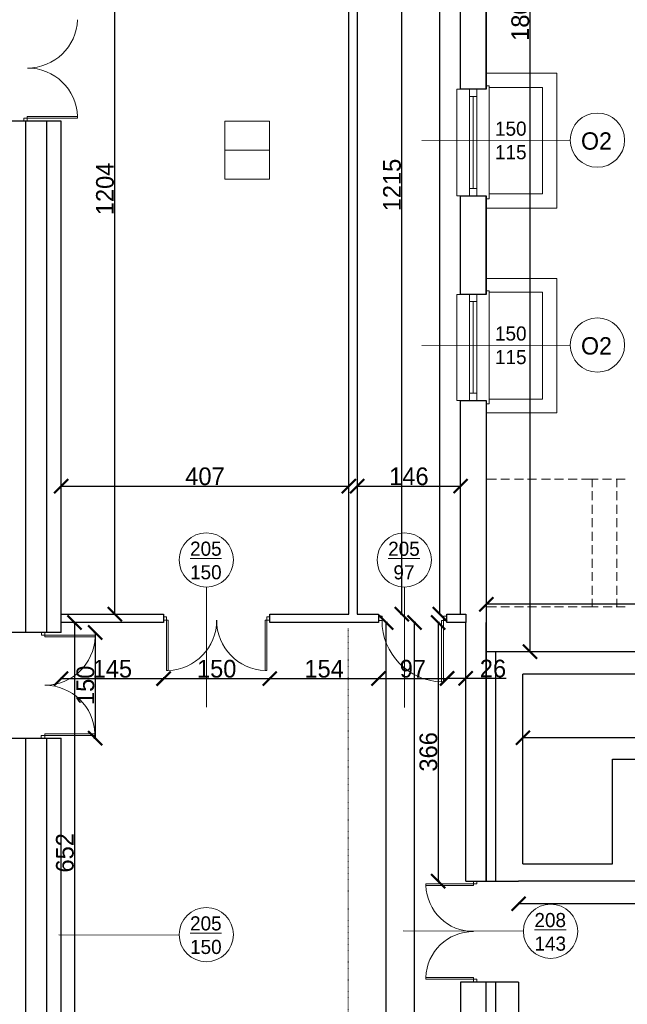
# Model space of a CAD drawing. Header units: centimetres. Extents: x -17621 to 77377, y -18613 to 66.
# Tile 21 of 173: x -12637 to -11777, y -12838 to -11444. Entities that reach past the tile are written whole.
import ezdxf

# ---------------------------------------------------------------- set-up
doc = ezdxf.new("R2010")
doc.units = ezdxf.units.CM
doc.linetypes.add('ACAD_ISO03W100', pattern=[30, 12, -18])
doc.layers.add('0-wymiarowanie rys.CAD', color=5, linetype='Continuous', lineweight=0, true_color=0x0000ff)
for name, color, linetype, lineweight in [('a_drzwi i okna', 2, 'Continuous', 0), ('a_inwentaryzacja', 141, 'Continuous', 0), ('a_podciągi', 2, 'ACAD_ISO03W100', 13), ('a_wymiarowanie', 211, 'Continuous', 0), ('drzwi', 2, 'Continuous', 0), ('pomieszczenia', 191, 'Continuous', 5)]:
    doc.layers.add(name, color=color, linetype=linetype, lineweight=lineweight)
for name, color, linetype in [('PDF_A250 SCHODY', 7, 'Continuous'), ('PDF_A310 STOLARKA ZEWNĘTRZNA', 7, 'Continuous'), ('PDF_WIDOKOWA', 7, 'Continuous')]:
    doc.layers.add(name, color=color, linetype=linetype)
doc.styles.add('PDF Century Gothic', font='GOTHIC.TTF')
doc.dimstyles.new('ISO-25', dxfattribs={"dimtxt": 25, "dimasz": 20, "dimexe": 0.6, "dimexo": 0.375, "dimtad": 1, "dimdec": 0, "dimtxsty": 'PDF Century Gothic', "dimblk": 'ARCHTICK', "dimcen": 2.5, "dimadec": 1, "dimazin": 0, "dimtfac": 1, "dimtdec": 0, "dimtmove": 0, "dimatfit": 3, "dimldrblk": 'ARCHTICK', "dimfxl": 2, "dimfxlon": 1, "dimarcsym": 0})

# ---------------------------------------------------------------- blocks, each defined once
blk = doc.blocks.new('_ArchTick')
at = {"color": 0, "linetype": 'ByBlock', "const_width": 0.15}
blk.add_lwpolyline([(-0.5, -0.5), (0.5, 0.5)], dxfattribs=at)
blk = doc.blocks.new('*D11')
at = {"layer": 'a_wymiarowanie', "color": 0, "lineweight": -2, "transparency": 16777216}
for p, q in [((-12560.9, -12297.5), (-12558.3, -12297.5)), ((-12558.9, -12297.5), (-12558.9, -12949.5)), ((-12560.9, -12949.5), (-12558.3, -12949.5))]:
    blk.add_line(p, q, dxfattribs=at)
at = {"layer": 'Defpoints', "color": 0, "transparency": 16777216}
for p in [(-12593, -12297.5), (-12593, -12949.5), (-12558.9, -12949.5)]:
    blk.add_point(p, dxfattribs=at)
at = {"layer": 'a_wymiarowanie', "color": 0, "lineweight": -2, "transparency": 16777216, "xscale": 20, "yscale": 20, "zscale": 20}
for p, rotation in [((-12558.9, -12297.5), 90), ((-12558.9, -12949.5), 270)]:
    blk.add_blockref('_ArchTick', p, dxfattribs=dict(at, rotation=rotation))
at = {"layer": 'a_wymiarowanie', "color": 0, "transparency": 16777216, "insert": (-12572.6, -12623.5), "char_height": 25, "attachment_point": 5, "rotation": 90, "style": 'PDF Century Gothic'}
blk.add_mtext('652', dxfattribs=at)
blk = doc.blocks.new('*D14')
at = {"layer": 'a_wymiarowanie', "color": 0, "lineweight": -2, "transparency": 16777216}
for p, q in [((-12042.7, -12297.6), (-12045.3, -12297.6)), ((-12044.7, -12297.6), (-12044.7, -12663.6)), ((-12042.7, -12663.6), (-12045.3, -12663.6))]:
    blk.add_line(p, q, dxfattribs=at)
at = {"layer": 'Defpoints', "color": 0, "transparency": 16777216}
for p in [(-12005.8, -12297.6), (-12044.7, -12663.6), (-12005.8, -12663.6)]:
    blk.add_point(p, dxfattribs=at)
at = {"layer": 'a_wymiarowanie', "color": 0, "lineweight": -2, "transparency": 16777216, "xscale": 20, "yscale": 20, "zscale": 20}
for p, rotation in [((-12044.7, -12297.6), 90), ((-12044.7, -12663.6), 270)]:
    blk.add_blockref('_ArchTick', p, dxfattribs=dict(at, rotation=rotation))
at = {"layer": 'a_wymiarowanie', "color": 0, "transparency": 16777216, "insert": (-12058.4, -12480.6), "char_height": 25, "attachment_point": 5, "rotation": 90, "style": 'PDF Century Gothic'}
blk.add_mtext('366', dxfattribs=at)
blk = doc.blocks.new('*D411')
at = {"layer": 'a_wymiarowanie', "color": 0, "lineweight": -2, "transparency": 16777216}
for p, q in [((-12076.2, -12297.6), (-12078.8, -12297.6)), ((-12078.2, -15317.2), (-12078.2, -12297.6)), ((-12076.2, -15317.2), (-12078.8, -15317.2))]:
    blk.add_line(p, q, dxfattribs=at)
at = {"layer": 'Defpoints', "color": 0, "transparency": 16777216}
for p in [(-12078.2, -12297.6), (-12005.8, -12297.6), (-12013, -15317.2)]:
    blk.add_point(p, dxfattribs=at)
at = {"layer": 'a_wymiarowanie', "color": 0, "lineweight": -2, "transparency": 16777216, "xscale": 20, "yscale": 20, "zscale": 20}
for p, rotation in [((-12078.2, -12297.6), 90), ((-12078.2, -15317.2), 270)]:
    blk.add_blockref('_ArchTick', p, dxfattribs=dict(at, rotation=rotation))
at = {"layer": 'a_wymiarowanie', "color": 0, "transparency": 16777216, "insert": (-12091.9, -13807.4), "char_height": 25, "attachment_point": 5, "rotation": 90, "style": 'PDF Century Gothic'}
blk.add_mtext('3020', dxfattribs=at)
blk = doc.blocks.new('*D412')
at = {"layer": 'a_wymiarowanie', "color": 0, "lineweight": -2, "transparency": 16777216}
for p, q in [((-12116.2, -12297.6), (-12118.8, -12297.6)), ((-12118.2, -13861.4), (-12118.2, -12297.6)), ((-12116.2, -13861.4), (-12118.8, -13861.4))]:
    blk.add_line(p, q, dxfattribs=at)
at = {"layer": 'Defpoints', "color": 0, "transparency": 16777216}
for p in [(-12118.2, -12297.6), (-12013, -12297.6), (-12013, -13861.4)]:
    blk.add_point(p, dxfattribs=at)
at = {"layer": 'a_wymiarowanie', "color": 0, "lineweight": -2, "transparency": 16777216, "xscale": 20, "yscale": 20, "zscale": 20}
for p, rotation in [((-12118.2, -12297.6), 90), ((-12118.2, -13861.4), 270)]:
    blk.add_blockref('_ArchTick', p, dxfattribs=dict(at, rotation=rotation))
at = {"layer": 'a_wymiarowanie', "color": 0, "transparency": 16777216, "insert": (-12132, -13079.5), "char_height": 25, "attachment_point": 5, "rotation": 90, "style": 'PDF Century Gothic'}
blk.add_mtext('1564', dxfattribs=at)
blk = doc.blocks.new('*D119')
at = {"layer": 'a_wymiarowanie', "color": 0, "lineweight": -2, "transparency": 16777216}
for p, q in [((-12578, -12374.9), (-12578, -12377.5)), ((-12433, -12374.9), (-12433, -12377.5)), ((-12578, -12376.9), (-12433, -12376.9))]:
    blk.add_line(p, q, dxfattribs=at)
at = {"layer": 'Defpoints', "color": 0, "transparency": 16777216}
for p in [(-12578, -12297.5), (-12433, -12297.5), (-12433, -12376.9)]:
    blk.add_point(p, dxfattribs=at)
at = {"layer": 'a_wymiarowanie', "color": 0, "lineweight": -2, "transparency": 16777216, "xscale": 20, "yscale": 20, "zscale": 20, "rotation": 180}
blk.add_blockref('_ArchTick', (-12578, -12376.9), dxfattribs=at)
at = {"layer": 'a_wymiarowanie', "color": 0, "lineweight": -2, "transparency": 16777216, "xscale": 20, "yscale": 20, "zscale": 20}
blk.add_blockref('_ArchTick', (-12433, -12376.9), dxfattribs=at)
at = {"layer": 'a_wymiarowanie', "color": 0, "transparency": 16777216, "insert": (-12505.5, -12363.1), "char_height": 25, "attachment_point": 5, "style": 'PDF Century Gothic'}
blk.add_mtext('145', dxfattribs=at)
blk = doc.blocks.new('*D120')
at = {"layer": 'a_wymiarowanie', "color": 0, "lineweight": -2, "transparency": 16777216}
for p, q in [((-12433, -12374.8), (-12433, -12377.4)), ((-12433, -12376.8), (-12283, -12376.8)), ((-12283, -12374.8), (-12283, -12377.4))]:
    blk.add_line(p, q, dxfattribs=at)
at = {"layer": 'Defpoints', "color": 0, "transparency": 16777216}
for p in [(-12433, -12297.5), (-12283, -12297.5), (-12283, -12376.8)]:
    blk.add_point(p, dxfattribs=at)
at = {"layer": 'a_wymiarowanie', "color": 0, "lineweight": -2, "transparency": 16777216, "xscale": 20, "yscale": 20, "zscale": 20, "rotation": 180}
blk.add_blockref('_ArchTick', (-12433, -12376.8), dxfattribs=at)
at = {"layer": 'a_wymiarowanie', "color": 0, "lineweight": -2, "transparency": 16777216, "xscale": 20, "yscale": 20, "zscale": 20}
blk.add_blockref('_ArchTick', (-12283, -12376.8), dxfattribs=at)
at = {"layer": 'a_wymiarowanie', "color": 0, "transparency": 16777216, "insert": (-12358, -12363.1), "char_height": 25, "attachment_point": 5, "style": 'PDF Century Gothic'}
blk.add_mtext('150', dxfattribs=at)
blk = doc.blocks.new('*D121')
at = {"layer": 'a_wymiarowanie', "color": 0, "lineweight": -2, "transparency": 16777216}
for p, q in [((-12283, -12374.8), (-12283, -12377.4)), ((-12283, -12376.8), (-12129, -12376.8)), ((-12129, -12374.8), (-12129, -12377.4))]:
    blk.add_line(p, q, dxfattribs=at)
at = {"layer": 'Defpoints', "color": 0, "transparency": 16777216}
for p in [(-12283, -12297.5), (-12129, -12294.7), (-12129, -12376.8)]:
    blk.add_point(p, dxfattribs=at)
at = {"layer": 'a_wymiarowanie', "color": 0, "lineweight": -2, "transparency": 16777216, "xscale": 20, "yscale": 20, "zscale": 20, "rotation": 180}
blk.add_blockref('_ArchTick', (-12283, -12376.8), dxfattribs=at)
at = {"layer": 'a_wymiarowanie', "color": 0, "lineweight": -2, "transparency": 16777216, "xscale": 20, "yscale": 20, "zscale": 20}
blk.add_blockref('_ArchTick', (-12129, -12376.8), dxfattribs=at)
at = {"layer": 'a_wymiarowanie', "color": 0, "transparency": 16777216, "insert": (-12206, -12363.1), "char_height": 25, "attachment_point": 5, "style": 'PDF Century Gothic'}
blk.add_mtext('154', dxfattribs=at)
blk = doc.blocks.new('*D122')
at = {"layer": 'a_wymiarowanie', "color": 0, "lineweight": -2, "transparency": 16777216}
for p, q in [((-12129, -12376.8), (-12129, -12376.2)), ((-12129, -12376.8), (-12032, -12376.8)), ((-12032, -12376.8), (-12032, -12376.2))]:
    blk.add_line(p, q, dxfattribs=at)
at = {"layer": 'Defpoints', "color": 0, "transparency": 16777216}
for p in [(-12129, -12376.8), (-12032, -12376.8), (-12032, -12376.8)]:
    blk.add_point(p, dxfattribs=at)
at = {"layer": 'a_wymiarowanie', "color": 0, "lineweight": -2, "transparency": 16777216, "xscale": 20, "yscale": 20, "zscale": 20, "rotation": 180}
blk.add_blockref('_ArchTick', (-12129, -12376.8), dxfattribs=at)
at = {"layer": 'a_wymiarowanie', "color": 0, "lineweight": -2, "transparency": 16777216, "xscale": 20, "yscale": 20, "zscale": 20}
blk.add_blockref('_ArchTick', (-12032, -12376.8), dxfattribs=at)
at = {"layer": 'a_wymiarowanie', "color": 0, "transparency": 16777216, "insert": (-12080.5, -12363.1), "char_height": 25, "attachment_point": 5, "style": 'PDF Century Gothic'}
blk.add_mtext('97', dxfattribs=at)
blk = doc.blocks.new('*D123')
at = {"layer": 'a_wymiarowanie', "color": 0, "lineweight": -2, "transparency": 16777216}
for p, q in [((-12032, -12376.5), (-12032, -12375.9)), ((-12032, -12376.5), (-12005.8, -12376.5)), ((-12005.8, -12376.5), (-12005.8, -12375.9)), ((-12005.8, -12376.5), (-11948.5, -12376.5))]:
    blk.add_line(p, q, dxfattribs=at)
at = {"layer": 'Defpoints', "color": 0, "transparency": 16777216}
for p in [(-12032, -12376.8), (-12005.8, -12376.5), (-12005.8, -12376.8)]:
    blk.add_point(p, dxfattribs=at)
at = {"layer": 'a_wymiarowanie', "color": 0, "lineweight": -2, "transparency": 16777216, "xscale": 20, "yscale": 20, "zscale": 20, "rotation": 180}
blk.add_blockref('_ArchTick', (-12032, -12376.5), dxfattribs=at)
at = {"layer": 'a_wymiarowanie', "color": 0, "lineweight": -2, "transparency": 16777216, "xscale": 20, "yscale": 20, "zscale": 20}
blk.add_blockref('_ArchTick', (-12005.8, -12376.5), dxfattribs=at)
at = {"layer": 'a_wymiarowanie', "color": 0, "transparency": 16777216, "insert": (-11967.2, -12362.8), "char_height": 25, "attachment_point": 5, "style": 'PDF Century Gothic'}
blk.add_mtext('26', dxfattribs=at)
blk = doc.blocks.new('*D421')
at = {"layer": 'a_wymiarowanie', "color": 0, "lineweight": -2, "transparency": 16777216}
for p, q in [((-12531.8, -12311.5), (-12529.2, -12311.5)), ((-12529.8, -12311.5), (-12529.8, -12461.3)), ((-12531.8, -12461.3), (-12529.2, -12461.3))]:
    blk.add_line(p, q, dxfattribs=at)
at = {"layer": 'Defpoints', "color": 0, "transparency": 16777216}
for p in [(-12578, -12311.5), (-12578, -12461.3), (-12529.8, -12461.3)]:
    blk.add_point(p, dxfattribs=at)
at = {"layer": 'a_wymiarowanie', "color": 0, "lineweight": -2, "transparency": 16777216, "xscale": 20, "yscale": 20, "zscale": 20}
for p, rotation in [((-12529.8, -12311.5), 90), ((-12529.8, -12461.3), 270)]:
    blk.add_blockref('_ArchTick', p, dxfattribs=dict(at, rotation=rotation))
at = {"layer": 'a_wymiarowanie', "color": 0, "transparency": 16777216, "insert": (-12543.6, -12386.4), "char_height": 25, "attachment_point": 5, "rotation": 90, "style": 'PDF Century Gothic'}
blk.add_mtext('150', dxfattribs=at)
blk = doc.blocks.new('*D436')
at = {"layer": 'a_wymiarowanie', "color": 0, "lineweight": -2, "transparency": 16777216}
for p, q in [((-12578, -12106.4), (-12578, -12103.8)), ((-12578, -12104.4), (-12171, -12104.4)), ((-12171, -12106.4), (-12171, -12103.8))]:
    blk.add_line(p, q, dxfattribs=at)
at = {"layer": 'Defpoints', "color": 0, "transparency": 16777216}
for p in [(-12171, -12104.4), (-12578, -12285.7), (-12171, -12285.7)]:
    blk.add_point(p, dxfattribs=at)
at = {"layer": 'a_wymiarowanie', "color": 0, "lineweight": -2, "transparency": 16777216, "xscale": 20, "yscale": 20, "zscale": 20, "rotation": 180}
blk.add_blockref('_ArchTick', (-12578, -12104.4), dxfattribs=at)
at = {"layer": 'a_wymiarowanie', "color": 0, "lineweight": -2, "transparency": 16777216, "xscale": 20, "yscale": 20, "zscale": 20}
blk.add_blockref('_ArchTick', (-12171, -12104.4), dxfattribs=at)
at = {"layer": 'a_wymiarowanie', "color": 0, "transparency": 16777216, "insert": (-12374.5, -12090.7), "char_height": 25, "attachment_point": 5, "style": 'PDF Century Gothic'}
blk.add_mtext('407', dxfattribs=at)
blk = doc.blocks.new('*D437')
at = {"layer": 'a_wymiarowanie', "color": 0, "lineweight": -2, "transparency": 16777216}
for p, q in [((-12159.2, -12104.4), (-12159.2, -12103.8)), ((-12159.2, -12104.4), (-12013, -12104.4)), ((-12013, -12104.4), (-12013, -12103.8))]:
    blk.add_line(p, q, dxfattribs=at)
at = {"layer": 'Defpoints', "color": 0, "transparency": 16777216}
for p in [(-12159.2, -12104.4), (-12013, -12104.4), (-12013, -12104.4)]:
    blk.add_point(p, dxfattribs=at)
at = {"layer": 'a_wymiarowanie', "color": 0, "lineweight": -2, "transparency": 16777216, "xscale": 20, "yscale": 20, "zscale": 20, "rotation": 180}
blk.add_blockref('_ArchTick', (-12159.2, -12104.4), dxfattribs=at)
at = {"layer": 'a_wymiarowanie', "color": 0, "lineweight": -2, "transparency": 16777216, "xscale": 20, "yscale": 20, "zscale": 20}
blk.add_blockref('_ArchTick', (-12013, -12104.4), dxfattribs=at)
at = {"layer": 'a_wymiarowanie', "color": 0, "transparency": 16777216, "insert": (-12086.1, -12090.7), "char_height": 25, "attachment_point": 5, "style": 'PDF Century Gothic'}
blk.add_mtext('146', dxfattribs=at)
blk = doc.blocks.new('*D127')
at = {"layer": 'a_wymiarowanie', "color": 0, "lineweight": -2, "transparency": 16777216}
for p, q in [((-12504.1, -11081.7), (-12501.5, -11081.7)), ((-12502.1, -12285.7), (-12502.1, -11081.7)), ((-12504.1, -12285.7), (-12501.5, -12285.7))]:
    blk.add_line(p, q, dxfattribs=at)
at = {"layer": 'Defpoints', "color": 0, "transparency": 16777216}
for p in [(-12578, -11081.7), (-12502.1, -11081.7), (-12578, -12285.7)]:
    blk.add_point(p, dxfattribs=at)
at = {"layer": 'a_wymiarowanie', "color": 0, "lineweight": -2, "transparency": 16777216, "xscale": 20, "yscale": 20, "zscale": 20}
for p, rotation in [((-12502.1, -11081.7), 90), ((-12502.1, -12285.7), 270)]:
    blk.add_blockref('_ArchTick', p, dxfattribs=dict(at, rotation=rotation))
at = {"layer": 'a_wymiarowanie', "color": 0, "transparency": 16777216, "insert": (-12515.9, -11683.7), "char_height": 25, "attachment_point": 5, "rotation": 90, "style": 'PDF Century Gothic'}
blk.add_mtext('1204', dxfattribs=at)
blk = doc.blocks.new('*D128')
at = {"layer": 'a_wymiarowanie', "color": 0, "lineweight": -2, "transparency": 16777216}
for p, q in [((-12098.1, -11070.7), (-12095.5, -11070.7)), ((-12096.1, -12285.7), (-12096.1, -11070.7)), ((-12098.1, -12285.7), (-12095.5, -12285.7))]:
    blk.add_line(p, q, dxfattribs=at)
at = {"layer": 'Defpoints', "color": 0, "transparency": 16777216}
for p in [(-12159.2, -11070.7), (-12096.1, -11070.7), (-12159.2, -12285.7)]:
    blk.add_point(p, dxfattribs=at)
at = {"layer": 'a_wymiarowanie', "color": 0, "lineweight": -2, "transparency": 16777216, "xscale": 20, "yscale": 20, "zscale": 20}
for p, rotation in [((-12096.1, -11070.7), 90), ((-12096.1, -12285.7), 270)]:
    blk.add_blockref('_ArchTick', p, dxfattribs=dict(at, rotation=rotation))
at = {"layer": 'a_wymiarowanie', "color": 0, "transparency": 16777216, "insert": (-12109.9, -11678.2), "char_height": 25, "attachment_point": 5, "rotation": 90, "style": 'PDF Century Gothic'}
blk.add_mtext('1215', dxfattribs=at)
blk = doc.blocks.new('*D129')
at = {"layer": 'a_wymiarowanie', "color": 0, "lineweight": -2, "transparency": 16777216}
for p, q in [((-12042.3, -10484.2), (-12042.9, -10484.2)), ((-12042.3, -12285.8), (-12042.3, -10484.2)), ((-12042.3, -12285.8), (-12042.9, -12285.8))]:
    blk.add_line(p, q, dxfattribs=at)
at = {"layer": 'Defpoints', "color": 0, "transparency": 16777216}
for p in [(-12042.3, -10484.2), (-12042.3, -10484.2), (-12042.3, -12285.8)]:
    blk.add_point(p, dxfattribs=at)
at = {"layer": 'a_wymiarowanie', "color": 0, "lineweight": -2, "transparency": 16777216, "xscale": 20, "yscale": 20, "zscale": 20}
for p, rotation in [((-12042.3, -10484.2), 90), ((-12042.3, -12285.8), 270)]:
    blk.add_blockref('_ArchTick', p, dxfattribs=dict(at, rotation=rotation))
at = {"layer": 'a_wymiarowanie', "color": 0, "transparency": 16777216, "insert": (-12056.1, -11385), "char_height": 25, "attachment_point": 5, "rotation": 90, "style": 'PDF Century Gothic'}
blk.add_mtext('1802', dxfattribs=at)
blk = doc.blocks.new('*D461')
at = {"layer": 'a_wymiarowanie', "color": 0, "lineweight": -2, "transparency": 16777216}
for p, q in [((-11930.9, -12693.7), (-11930.9, -12696.3)), ((-11329.4, -12695.7), (-11930.9, -12695.7)), ((-11329.4, -12693.7), (-11329.4, -12696.3))]:
    blk.add_line(p, q, dxfattribs=at)
at = {"layer": 'Defpoints', "color": 0, "transparency": 16777216}
for p in [(-11930.9, -12663.6), (-11329.4, -12663.6), (-11930.9, -12695.7)]:
    blk.add_point(p, dxfattribs=at)
at = {"layer": 'a_wymiarowanie', "color": 0, "lineweight": -2, "transparency": 16777216, "xscale": 20, "yscale": 20, "zscale": 20, "rotation": 180}
blk.add_blockref('_ArchTick', (-11930.9, -12695.7), dxfattribs=at)
at = {"layer": 'a_wymiarowanie', "color": 0, "lineweight": -2, "transparency": 16777216, "xscale": 20, "yscale": 20, "zscale": 20}
blk.add_blockref('_ArchTick', (-11329.4, -12695.7), dxfattribs=at)
at = {"layer": 'a_wymiarowanie', "color": 0, "transparency": 16777216, "insert": (-11630.1, -12682), "char_height": 25, "attachment_point": 5, "style": 'PDF Century Gothic'}
blk.add_mtext('600', dxfattribs=at)
blk = doc.blocks.new('*D462')
at = {"layer": 'a_wymiarowanie', "color": 0, "lineweight": -2, "transparency": 16777216}
for p, q in [((-11924.9, -12462.6), (-11924.9, -12460)), ((-11510.1, -12462.6), (-11510.1, -12460)), ((-11510.1, -12460.6), (-11924.9, -12460.6))]:
    blk.add_line(p, q, dxfattribs=at)
at = {"layer": 'Defpoints', "color": 0, "transparency": 16777216}
for p in [(-11924.9, -12460.6), (-11924.9, -12475.7), (-11510.1, -12475.7)]:
    blk.add_point(p, dxfattribs=at)
at = {"layer": 'a_wymiarowanie', "color": 0, "lineweight": -2, "transparency": 16777216, "xscale": 20, "yscale": 20, "zscale": 20, "rotation": 180}
blk.add_blockref('_ArchTick', (-11924.9, -12460.6), dxfattribs=at)
at = {"layer": 'a_wymiarowanie', "color": 0, "lineweight": -2, "transparency": 16777216, "xscale": 20, "yscale": 20, "zscale": 20}
blk.add_blockref('_ArchTick', (-11510.1, -12460.6), dxfattribs=at)
at = {"layer": 'a_wymiarowanie', "color": 0, "transparency": 16777216, "insert": (-11717.5, -12446.9), "char_height": 25, "attachment_point": 5, "style": 'PDF Century Gothic'}
blk.add_mtext('415', dxfattribs=at)
blk = doc.blocks.new('*D1035')
at = {"layer": '0-wymiarowanie rys.CAD', "color": 0, "linetype": 'Continuous', "lineweight": -2, "transparency": 16777216}
for p, q in [((-11976.6, -12273.6), (-11976.6, -12271)), ((-7123.7, -12271.6), (-11976.6, -12271.6)), ((-7123.7, -12273.6), (-7123.7, -12271))]:
    blk.add_line(p, q, dxfattribs=at)
at = {"layer": 'Defpoints', "color": 0, "linetype": 'Continuous', "transparency": 16777216}
for p in [(-11976.6, -12271.6), (-11976.6, -12338.6), (-7123.7, -12338.6)]:
    blk.add_point(p, dxfattribs=at)
at = {"layer": '0-wymiarowanie rys.CAD', "color": 0, "linetype": 'Continuous', "lineweight": -2, "transparency": 16777216, "xscale": 20, "yscale": 20, "zscale": 20, "rotation": 180}
blk.add_blockref('_ArchTick', (-11976.6, -12271.6), dxfattribs=at)
at = {"layer": '0-wymiarowanie rys.CAD', "color": 0, "linetype": 'Continuous', "lineweight": -2, "transparency": 16777216, "xscale": 20, "yscale": 20, "zscale": 20}
blk.add_blockref('_ArchTick', (-7123.7, -12271.6), dxfattribs=at)
at = {"layer": '0-wymiarowanie rys.CAD', "color": 0, "linetype": 'Continuous', "lineweight": 0, "transparency": 16777216, "insert": (-9550.1, -12257.8), "char_height": 25, "attachment_point": 5, "style": 'PDF Century Gothic'}
blk.add_mtext('4853', dxfattribs=at)
blk = doc.blocks.new('*D1036')
at = {"layer": '0-wymiarowanie rys.CAD', "color": 0, "linetype": 'Continuous', "lineweight": -2, "transparency": 16777216}
for p, q in [((-11916.8, -10535.2), (-11914.2, -10535.2)), ((-11914.8, -12338.6), (-11914.8, -10535.2)), ((-11916.8, -12338.6), (-11914.2, -12338.6))]:
    blk.add_line(p, q, dxfattribs=at)
at = {"layer": 'Defpoints', "color": 0, "linetype": 'Continuous', "transparency": 16777216}
for p in [(-11976.6, -10535.2), (-11914.8, -10535.2), (-11976.6, -12338.6)]:
    blk.add_point(p, dxfattribs=at)
at = {"layer": '0-wymiarowanie rys.CAD', "color": 0, "linetype": 'Continuous', "lineweight": -2, "transparency": 16777216, "xscale": 20, "yscale": 20, "zscale": 20}
for p, rotation in [((-11914.8, -10535.2), 90), ((-11914.8, -12338.6), 270)]:
    blk.add_blockref('_ArchTick', p, dxfattribs=dict(at, rotation=rotation))
at = {"layer": '0-wymiarowanie rys.CAD', "color": 0, "linetype": 'Continuous', "lineweight": 0, "transparency": 16777216, "insert": (-11928.5, -11436.9), "char_height": 25, "attachment_point": 5, "rotation": 90, "style": 'PDF Century Gothic'}
blk.add_mtext('1803', dxfattribs=at)

msp = doc.modelspace()

# ---------------------------------------------------------------- linework, layer by layer
at = {"layer": 'a_drzwi i okna'}
for p, q in [((-11857.8, -11615.8), (-12068, -11615.3)), ((-11857.8, -11905.8), (-12068, -11905.3)), ((-12372.4, -12247.3), (-12372.4, -12417.5)), ((-12092.3, -12247.4), (-12092.3, -12417.6)), ((-11924.1, -12734.4), (-12094.3, -12733.9)), ((-12411.2, -12740), (-12581.3, -12739.5))]:
    msp.add_line(p, q, dxfattribs=at)
for centre in [(-11819.4, -11614.7), (-11819.4, -11904.7), (-12372.7, -12208.9), (-12092.6, -12209), (-11885.7, -12734.6), (-12372.7, -12739.3)]:
    msp.add_circle(centre, 38.4, dxfattribs=at)
at = {"layer": 'a_inwentaryzacja', "lineweight": 25}
for p, q in [((-12171, -12285.7), (-12171, -11070.7)), ((-12159.2, -11070.7), (-12159.2, -12285.7)), ((-12578, -11587.6), (-12653.2, -11587.6)), ((-12627.9, -12311.5), (-12627.9, -11587.6)), ((-12598.3, -12311.5), (-12598.3, -11587.6)), ((-12578, -12311.5), (-12578, -11587.6)), ((-12013, -12285.7), (-12013, -11983)), ((-12013, -11983), (-11976.6, -11983)), ((-11976.6, -11983), (-11976.6, -12663.6)), ((-12578, -12285.7), (-12433, -12285.7)), ((-12433, -12285.7), (-12433, -12297.5)), ((-12433, -12297.5), (-12578, -12297.5)), ((-12013, -12297.6), (-12013, -12297.5)), ((-12005.8, -12663.6), (-12005.8, -12297.6)), ((-11976.6, -12663.6), (-11976.6, -12297.6)), ((-12578, -12311.5), (-12648.2, -12311.5)), ((-11976.6, -12338.6), (-11304.4, -12338.6)), ((-11963.1, -12663.6), (-11963.1, -12338.6)), ((-11510.1, -12370.7), (-11924.9, -12370.7)), ((-11924.9, -12639.1), (-11924.9, -12370.7)), ((-12648.2, -12461.3), (-12578, -12461.3)), ((-12578, -12949.5), (-12578, -12461.3)), ((-11798, -12639.1), (-11798, -12491)), ((-11798, -12491), (-11510.1, -12491)), ((-11924.9, -12639.1), (-11798, -12639.1)), ((-12005.8, -12663.6), (-11930.9, -12663.6)), ((-11329.4, -12663.6), (-11930.9, -12663.6)), ((-12013, -12806.6), (-12013, -13861.4)), ((-11930.9, -12806.6), (-12013, -12806.6)), ((-11976.6, -13861.4), (-11976.6, -12806.6)), ((-11963.1, -13562.8), (-11963.1, -12806.6)), ((-11930.9, -12806.6), (-11930.9, -12965.1))]:
    msp.add_line(p, q, dxfattribs=at)
for points in [[(-11976.6, -11542.7), (-12013, -11542.7), (-12013, -11403), (-11976.6, -11403)], [(-11976.6, -11833.1), (-12013, -11833.1), (-12013, -11693.4), (-11976.6, -11693.4)], [(-12005.8, -12297.6), (-12032.3, -12297.6), (-12032.3, -12285.8), (-12005.8, -12285.8)]]:
    msp.add_lwpolyline(points, close=True, dxfattribs=at)
for points in [[(-11976.6, -11542.7), (-11976.6, -11403)], [(-11976.6, -11833.1), (-11976.6, -11693.4)], [(-12159.2, -12285.7), (-12129, -12285.7), (-12129, -12297.5), (-12283, -12297.5), (-12283, -12285.7), (-12171, -12285.7)], [(-12627.9, -12949.5), (-12627.9, -12461.3)], [(-12598.3, -12949.5), (-12598.3, -12461.3)]]:
    msp.add_lwpolyline(points, dxfattribs=at)
at = {"layer": 'a_podciągi', "ltscale": 0.05}
msp.add_line((-12172, -15336.6), (-12172, -12305.5), dxfattribs=at)
at = {"layer": 'drzwi'}
for points in [[(-12625.8, -11583.5), (-12625.8, -11587.5), (-12630.8, -11587.5), (-12630.8, -11583.5), (-12625.8, -11583.5), (-12625.8, -11581.2), (-12554.9, -11581.2), (-12554.8, -11583.5), (-12625.8, -11583.5)], [(-12429, -12294.3), (-12433, -12294.3), (-12433, -12289.3), (-12429, -12289.3), (-12429, -12294.3), (-12426.7, -12294.3), (-12426.7, -12365.3), (-12429, -12365.3), (-12429, -12294.3)], [(-12286.9, -12294.4), (-12282.9, -12294.4), (-12282.9, -12289.4), (-12286.9, -12289.4), (-12286.9, -12294.4), (-12289.2, -12294.4), (-12289.4, -12365.4), (-12287, -12365.5), (-12286.9, -12294.4)], [(-12037.2, -12294.7), (-12032.3, -12294.7), (-12032.3, -12288.6), (-12037.2, -12288.6), (-12037.2, -12294.7), (-12040.1, -12294.7), (-12040.1, -12381.6), (-12037.2, -12381.6), (-12037.2, -12294.7)], [(-12600.9, -12315.4), (-12600.9, -12311.5), (-12605.9, -12311.5), (-12605.9, -12315.4), (-12600.9, -12315.4), (-12600.9, -12317.8), (-12530, -12317.9), (-12529.9, -12315.6), (-12600.9, -12315.4)], [(-12601, -12457.3), (-12601, -12461.2), (-12606, -12461.2), (-12606, -12457.3), (-12601, -12457.3), (-12601, -12454.9), (-12530.1, -12454.9), (-12530.1, -12457.3), (-12601, -12457.3)], [(-11994.6, -12667.5), (-11994.6, -12663.7), (-11989.9, -12663.7), (-11989.9, -12667.5), (-11994.6, -12667.5), (-11994.6, -12669.7), (-12062.1, -12669.7), (-12062.1, -12667.5), (-11994.6, -12667.5)], [(-11994.7, -12802.4), (-11994.7, -12806.2), (-11990, -12806.2), (-11990, -12802.4), (-11994.7, -12802.4), (-11994.7, -12800.2), (-12062.2, -12800), (-12062.2, -12802.3), (-11994.7, -12802.4)]]:
    msp.add_lwpolyline(points, dxfattribs=at)
msp.add_lwpolyline([(-12124.1, -12294.7), (-12129, -12294.7), (-12129, -12288.6), (-12124.1, -12288.6)], close=True, dxfattribs=at)
for centre, radius, start, end in [((-12625.5, -11441.8), 70.8, 269.7824, 358.0517), ((-12625.6, -11583.4), 70.8, 1.8363, 90.1055), ((-12428.9, -12294.4), 71, 271.8363, 0.1055), ((-12287, -12294.5), 71, 179.7824, 268.0517), ((-12037.3, -12294.8), 86.8, 179.8945, 268.1637), ((-12600.7, -12315.5), 70.8, 269.7824, 358.0517), ((-12600.9, -12457.2), 70.8, 1.8363, 90.1055), ((-11994.7, -12667.6), 67.4, 181.8363, 270.1055), ((-11994.9, -12802.3), 67.4, 89.7824, 178.0517)]:
    msp.add_arc(centre, radius, start, end, dxfattribs=at)
at = {"layer": 'PDF_A250 SCHODY', "lineweight": 5}
for points in [[(-11976.6, -12094.7), (-11962.2, -12094.7)], [(-11956.3, -12094.7), (-11943.6, -12094.7)], [(-11936.8, -12094.7), (-11924.1, -12094.7)], [(-11918.2, -12094.7), (-11905.5, -12094.7)], [(-11898.7, -12094.7), (-11886, -12094.7)], [(-11880.1, -12094.7), (-11867.4, -12094.7)], [(-11860.6, -12094.7), (-11847.9, -12094.7)], [(-11842, -12094.7), (-11826.7, -12094.7), (-11826.7, -12105.7)], [(-11826.7, -12094.7), (-11818.3, -12094.7)], [(-11812.3, -12094.7), (-11799.6, -12094.7)], [(-11792.9, -12094.7), (-11780.2, -12094.7)], [(-11792, -12094.7), (-11792, -12105.7)], [(-11826.7, -12111.7), (-11826.7, -12124.4)], [(-11792, -12111.7), (-11792, -12124.4)], [(-11826.7, -12131.1), (-11826.7, -12143.8)], [(-11792, -12131.1), (-11792, -12143.8)], [(-11826.7, -12149.8), (-11826.7, -12162.5)], [(-11792, -12149.8), (-11792, -12162.5)], [(-11826.7, -12169.2), (-11826.7, -12181.9)], [(-11792, -12169.2), (-11792, -12181.9)], [(-11826.7, -12187.9), (-11826.7, -12200.6)], [(-11792, -12187.9), (-11792, -12200.6)], [(-11826.7, -12207.3), (-11826.7, -12220)], [(-11792, -12207.3), (-11792, -12220)], [(-11826.7, -12226), (-11826.7, -12238.7)], [(-11792, -12226), (-11792, -12238.7)], [(-11826.7, -12245.4), (-11826.7, -12258.1)], [(-11792, -12245.4), (-11792, -12258.1)], [(-11826.7, -12264.1), (-11826.7, -12275.1), (-11842, -12275.1)], [(-11792, -12264.1), (-11792, -12275.1)], [(-11962.2, -12275.1), (-11976.6, -12275.1)], [(-11943.6, -12275.1), (-11956.3, -12275.1)], [(-11924.1, -12275.1), (-11936.8, -12275.1)], [(-11905.5, -12275.1), (-11918.2, -12275.1)], [(-11886, -12275.1), (-11898.7, -12275.1)], [(-11867.4, -12275.1), (-11880.1, -12275.1)], [(-11847.9, -12275.1), (-11860.6, -12275.1)], [(-11818.3, -12275.1), (-11826.7, -12275.1)], [(-11798.8, -12275.1), (-11811.5, -12275.1)], [(-11780.2, -12275.1), (-11792.9, -12275.1)]]:
    msp.add_lwpolyline(points, dxfattribs=at)
at = {"layer": 'PDF_A310 STOLARKA ZEWNĘTRZNA', "lineweight": 5}
for points in [[(-12018.1, -11542.7), (-11976.6, -11542.7), (-11976.6, -11537.6), (-11972.4, -11537.6), (-11972.4, -11693.4), (-11972.4, -11697.6), (-11976.6, -11697.6), (-11976.6, -11693.4), (-12018.1, -11693.4)], [(-12000.3, -11542.7), (-12000.3, -11552.9), (-12000.3, -11683.3), (-12000.3, -11693.4), (-11990.1, -11693.4), (-11990.1, -11683.3), (-11990.1, -11552.9), (-11990.1, -11542.7)], [(-12018.1, -11833.1), (-11976.6, -11833.1), (-11976.6, -11828), (-11972.4, -11828), (-11972.4, -11983), (-11972.4, -11988.1), (-11976.6, -11988.1), (-11976.6, -11983), (-12018.1, -11983)], [(-12000.3, -11833.1), (-12000.3, -11843.3), (-12000.3, -11972.8), (-12000.3, -11983), (-11990.1, -11983), (-11990.1, -11972.8), (-11990.1, -11843.3), (-11990.1, -11833.1)]]:
    msp.add_lwpolyline(points, close=True, dxfattribs=at)
for points in [[(-11990.1, -11552.9), (-12000.3, -11552.9)], [(-11995.2, -11552.9), (-11995.2, -11683.3)], [(-11990.1, -11683.3), (-12000.3, -11683.3)], [(-11990.1, -11843.3), (-12000.3, -11843.3)], [(-11995.2, -11843.3), (-11995.2, -11972.8)], [(-11990.1, -11972.8), (-12000.3, -11972.8)]]:
    msp.add_lwpolyline(points, dxfattribs=at)
at = {"layer": 'PDF_WIDOKOWA', "lineweight": 5}
for points in [[(-11976.6, -11711.2), (-11876.7, -11711.2), (-11876.7, -11519.8), (-11976.6, -11519.8)], [(-11972.4, -11690.9), (-11897, -11690.9), (-11897, -11540.2), (-11972.4, -11540.2)], [(-11976.6, -12000.8), (-11876.7, -12000.8), (-11876.7, -11810.3), (-11976.6, -11810.3)], [(-11972.4, -11981.3), (-11897, -11981.3), (-11897, -11829.7), (-11972.4, -11829.7)]]:
    msp.add_lwpolyline(points, dxfattribs=at)
at = {"layer": 'pomieszczenia'}
msp.add_line((-12346.6, -11628.8), (-12283.5, -11628.8), dxfattribs=at)
msp.add_lwpolyline([(-12346.6, -11587.6), (-12283.5, -11587.6), (-12283.5, -11669.9), (-12346.6, -11669.9)], close=True, dxfattribs=at)

# ---------------------------------------------------------------- texts
at = {"layer": 'a_drzwi i okna', "style": 'PDF Century Gothic'}
for s, width, gutter_width, heights, insert, char_height, attachment_point in [('150\\P115', 179.816, 12.5, [162.8], (-11964.3, -11588.4), 20, 1), ('O2', 220.698, 15.3, [199.8], (-11842.7, -11628.5), 24.55, 7), ('150\\P115', 179.816, 12.5, [162.8], (-11964.3, -11878.4), 20, 1), ('O2', 220.698, 15.3, [199.8], (-11842.7, -11918.5), 24.55, 7), ('\\pxqc;{\\L205}\\P150', 179.816, 12.5, [162.8], (-12463.2, -12183), 20, 1), ('\\pxqc;{\\L205}\\P97', 179.816, 12.5, [162.8], (-12183, -12183.1), 20, 1), ('\\pxqc;{\\L208\\P}143', 179.816, 12.5, [162.8], (-11976.1, -12708.7), 20, 1), ('\\pxqc;{\\L205}\\P150', 179.816, 12.5, [162.8], (-12463.2, -12713.4), 20, 1)]:
    msp.add_mtext_dynamic_manual_height_columns(s, width=width, gutter_width=gutter_width, heights=heights, dxfattribs=dict(at, insert=insert, char_height=char_height, attachment_point=attachment_point))

# ---------------------------------------------------------------- dimensions: what is measured, and where the dimension line sits
at = {"layer": '0-wymiarowanie rys.CAD', "linetype": 'Continuous', "lineweight": 0}
dim = msp.add_linear_dim(base=(-11914.8, -10535.2), p1=(-11976.6, -12338.6), p2=(-11976.6, -10535.2), angle=90, dimstyle='ISO-25', dxfattribs=at)
dim.commit()
dim.dimension.update_dxf_attribs({"geometry": '*D1036', "text_midpoint": (-11928.5, -11436.9)})
dim = msp.add_linear_dim(base=(-11976.6, -12271.6), p1=(-7123.7, -12338.6), p2=(-11976.6, -12338.6), dimstyle='ISO-25', dxfattribs=at)
dim.commit()
dim.dimension.update_dxf_attribs({"geometry": '*D1035', "text_midpoint": (-9550.1, -12257.8)})
at = {"layer": 'a_wymiarowanie'}
for base, p1, p2, picture, middle in [((-12042.3, -10484.2), (-12042.3, -12285.8), (-12042.3, -10484.2), '*D129', (-12056.1, -11385)), ((-12096.1, -11070.7), (-12159.2, -12285.7), (-12159.2, -11070.7), '*D128', (-12109.9, -11678.2)), ((-12502.1, -11081.7), (-12578, -12285.7), (-12578, -11081.7), '*D127', (-12515.9, -11683.7)), ((-12558.9, -12949.5), (-12593, -12297.5), (-12593, -12949.5), '*D11', (-12572.6, -12623.5)), ((-12118.2, -12297.6), (-12013, -13861.4), (-12013, -12297.6), '*D412', (-12132, -13079.5)), ((-12078.2, -12297.6), (-12013, -15317.2), (-12005.8, -12297.6), '*D411', (-12091.9, -13807.4)), ((-12044.7, -12663.6), (-12005.8, -12297.6), (-12005.8, -12663.6), '*D14', (-12058.4, -12480.6)), ((-12529.8, -12461.3), (-12578, -12311.5), (-12578, -12461.3), '*D421', (-12543.6, -12386.4))]:
    dim = msp.add_linear_dim(base=base, p1=p1, p2=p2, angle=90, dimstyle='ISO-25', dxfattribs=at)
    dim.commit()
    dim.dimension.update_dxf_attribs({"geometry": picture, "text_midpoint": middle})
for base, p1, p2, picture, middle in [((-12171, -12104.4), (-12578, -12285.7), (-12171, -12285.7), '*D436', (-12374.5, -12090.7)), ((-12013, -12104.4), (-12159.2, -12104.4), (-12013, -12104.4), '*D437', (-12086.1, -12090.7)), ((-12433, -12376.9), (-12578, -12297.5), (-12433, -12297.5), '*D119', (-12505.5, -12363.1)), ((-12283, -12376.8), (-12433, -12297.5), (-12283, -12297.5), '*D120', (-12358, -12363.1)), ((-12129, -12376.8), (-12283, -12297.5), (-12129, -12294.7), '*D121', (-12206, -12363.1)), ((-12032, -12376.8), (-12129, -12376.8), (-12032, -12376.8), '*D122', (-12080.5, -12363.1)), ((-12005.8, -12376.5), (-12032, -12376.8), (-12005.8, -12376.8), '*D123', (-11967.2, -12362.8)), ((-11924.9, -12460.6), (-11510.1, -12475.7), (-11924.9, -12475.7), '*D462', (-11717.5, -12446.9))]:
    dim = msp.add_linear_dim(base=base, p1=p1, p2=p2, dimstyle='ISO-25', dxfattribs=at)
    dim.commit()
    dim.dimension.update_dxf_attribs({"geometry": picture, "text_midpoint": middle})
dim = msp.add_linear_dim(base=(-11930.9, -12695.7), p1=(-11329.4, -12663.6), p2=(-11930.9, -12663.6), text='600', dimstyle='ISO-25', dxfattribs=at)
dim.commit()
dim.dimension.update_dxf_attribs({"geometry": '*D461', "text_midpoint": (-11630.1, -12682)})

doc.saveas('drawing.dxf')
